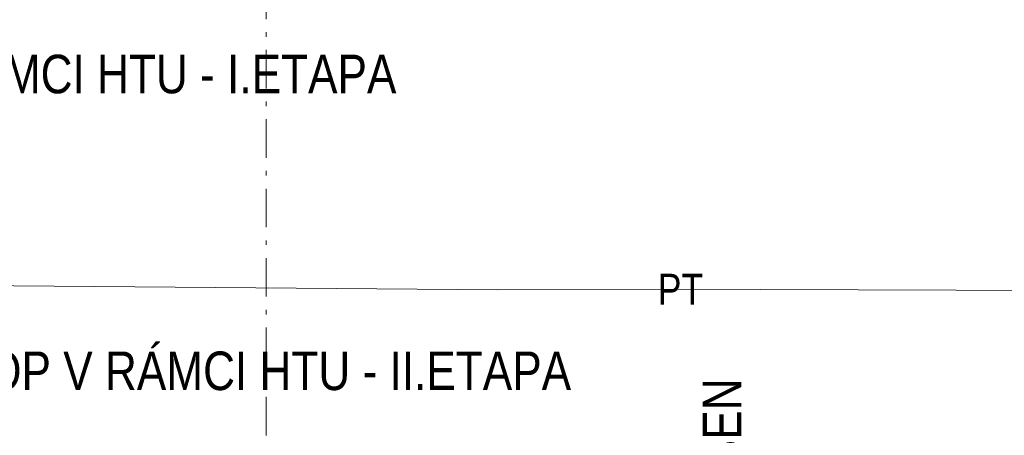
# Model space of a CAD drawing. Header units: millimetres. Extents: x -479461597 to -478645968, y -1101060132 to -1100898045.
# Tile 135 of 145: x -478679255 to -478672871, y -1101045550 to -1101042855. Entities that reach past the tile are written whole.
import ezdxf
from ezdxf.enums import TextEntityAlignment as Align

# ---------------------------------------------------------------- set-up
doc = ezdxf.new("R2010")
doc.units = ezdxf.units.MM
doc.header["$MEASUREMENT"] = 0
doc.linetypes.add('Wipeout_Contour', pattern=[1000, 0, -1000])
doc.linetypes.add('Čerchovaná M', pattern=[450, 250, -85, 30, -85])
for name, color, linetype, lineweight, true_color in [('Anotace - SP_Pero_č.__25', 7, 'Continuous', 13, 0x1a4f6e), ('Konstrukční síť_Pero_č.__81', 7, 'Continuous', 13, 0xa8a8a8), ('Kóty - SP_Pero_č.__152', 7, 'Continuous', 0, 0xa97e33), ('Situace - terén PT_Pero_č.__190', 7, 'Continuous', 20, 0x6d6f03)]:
    doc.layers.add(name, color=color, linetype=linetype, lineweight=lineweight, true_color=true_color)
for name, color, linetype, lineweight in [('Anotace - SP_Pero_č.__6', 7, 'Continuous', 20), ('Bourané_Anotace - SP_Pero_č.__2', 7, 'Continuous', 20), ('Konstrukční síť_Pero_č.__183', 7, 'Continuous', 20)]:
    doc.layers.add(name, color=color, linetype=linetype, lineweight=lineweight)
for name, color, linetype in [('Bourané_2D prvky - vyplně', 7, 'Continuous'), ('Konstrukční síť', 7, 'Continuous'), ('Situace - terén PT', 7, 'Continuous')]:
    doc.layers.add(name, color=color, linetype=linetype)
doc.styles.add('GENERATED_STYLE_5', font='txt')
doc.styles.add('GENERATED_STYLE_7', font='txt')
doc.dimstyles.new('GENERATED_STYLE__4', dxfattribs={"dimtxt": 0.18, "dimasz": 182.4, "dimexe": 0.18, "dimexo": 0.0625, "dimgap": 0.09, "dimtad": 0, "dimtih": 1, "dimtoh": 1, "dimdec": 4, "dimzin": 0, "dimdsep": 46, "dimcen": 0.09, "dimadec": 0, "dimazin": 0, "dimtfac": 1, "dimtdec": 4, "dimtmove": 0, "dimatfit": 3, "dimldrblk": 'ARROWHEAD_1', "dimfxl": 1, "dimtolj": 1, "dimtzin": 0, "dimarcsym": 0})

# ---------------------------------------------------------------- blocks, each defined once
blk = doc.blocks.new('Řez_35_6', base_point=(-478662657.7, -1101046200.7))
at = {"layer": 'Situace - terén PT_Pero_č.__190', "color": 66, "linetype": 'Continuous', "lineweight": 20, "true_color": 0x6d6f03, "flags": 128}
blk.add_lwpolyline([(-478660568.3, -1101045407.4), (-478662577.1, -1101045275.7), (-478662648.9, -1101045249.7), (-478663313, -1101045023.6), (-478663762.4, -1101044980.4), (-478665341.3, -1101044774.7), (-478667783.2, -1101044654.8), (-478669371.7, -1101044621.4), (-478675090.3, -1101044603.2), (-478676155, -1101044606.4), (-478682693.5, -1101044552.6), (-478682788.2, -1101044546.2), (-478683514.5, -1101044535.4), (-478688414.4, -1101044493.6), (-478688959.6, -1101044504.9), (-478692483.3, -1101044600.7), (-478693070.4, -1101044595.5), (-478719463.7, -1101044369.1)], dxfattribs=at)
blk = doc.blocks.new('Standardní značka sítě[29]_6', base_point=(-478677657.8, -1101036200.7))
at = {"layer": 'Konstrukční síť_Pero_č.__81', "color": 253, "linetype": 'Čerchovaná M', "lineweight": 13, "true_color": 0xa8a8a8}
blk.add_line((-478677657.8, -1101037200.7), (-478677657.8, -1101049200.7), dxfattribs=at)
at = {"layer": 'Konstrukční síť_Pero_č.__183', "color": 7, "lineweight": 20, "style": 'GENERATED_STYLE_7'}
for tag, p in [('AC_MarkerText_1_0', (-478677657.8, -1101035949.3)), ('AC_MarkerText_1_1', (-478677657.8, -1101050449.3))]:
    blk.add_attdef(tag, text='', height=250, rotation=360, dxfattribs=at).set_placement(p, align=Align.MIDDLE_CENTER)
blk = doc.blocks.new('ARROWHEAD_1')
at = {"color": 0, "linetype": 'Continuous', "lineweight": 0}
blk.add_line((0, 0), (-1, 0), dxfattribs=at)
blk.add_circle((0, 0), 0.25, dxfattribs=at)

msp = doc.modelspace()

# ---------------------------------------------------------------- block references
at = {"layer": 'Konstrukční síť', "color": 7, "linetype": 'Continuous', "lineweight": 20}
msp.add_blockref('Standardní značka sítě[29]_6', (-478677657.8, -1101036200.7), dxfattribs=at)
at = {"layer": 'Situace - terén PT', "lineweight": 0}
msp.add_blockref('Řez_35_6', (-478662657.7, -1101046200.7), dxfattribs=at)

# ---------------------------------------------------------------- texts
at = {"layer": 'Anotace - SP_Pero_č.__6', "color": 7, "linetype": 'Continuous', "lineweight": 20, "insert": (-478676812.4, -1101043335.6), "char_height": 250, "attachment_point": 9, "style": 'GENERATED_STYLE_5'}
msp.add_mtext('\\A1;{\\pqr;\\fArial Narrow|b0|i0|c238|p34;ODKOP \\fArial Narrow|b0|i0|c238|p34; ZEMINY \\fArial Narrow|b0|i0|c238|p34;V RÁMCI HTU - I.ETAPA}', dxfattribs=at)

# ---------------------------------------------------------------- next in the draw order: wipeouts: each hides what was drawn before it
at = {"color": 254, "linetype": 'Wipeout_Contour', "lineweight": 0, "ltscale": 21610787350.26364}
msp.add_wipeout([(-478691916.3, -1101043989.3), (-478691978.8, -1101043989.3), (-478691978.5, -1101048360.2), (-478659567.8, -1101048357.9), (-478659567.8, -1101047564.7), (-478660705.3, -1101047576), (-478660810.4, -1101047958.3), (-478661104.7, -1101047958.3), (-478661207.3, -1101047585.3), (-478674683, -1101047450.5), (-478687243.9, -1101047650.9), (-478687299, -1101047859.2), (-478687593.3, -1101047859.2), (-478687684.4, -1101047527.8), (-478691005.8, -1101047426.3), (-478691005.8, -1101047200.7), (-478691555.8, -1101047200.7), (-478691555.8, -1101044504.1)], dxfattribs=at).dxf.layer = 'Bourané_2D prvky - vyplně'

# ---------------------------------------------------------------- next in the draw order: texts
at = {"layer": 'Anotace - SP_Pero_č.__6', "color": 7, "linetype": 'Continuous', "lineweight": 20, "insert": (-478675679.5, -1101045260), "char_height": 250, "attachment_point": 9, "style": 'GENERATED_STYLE_5'}
msp.add_mtext('\\A1;{\\pqr;\\fArial Narrow|b0|i0|c238|p34;ODKOP V RÁMCI HTU - II.ETAPA}', dxfattribs=at)
at = {"layer": 'Bourané_Anotace - SP_Pero_č.__2', "color": 7, "linetype": 'Continuous', "lineweight": 20, "insert": (-478674701.4, -1101046373.8), "char_height": 250, "attachment_point": 4, "rotation": 90, "style": 'GENERATED_STYLE_5'}
msp.add_mtext('\\A1;{\\pql;\\fArial Narrow|b0|i0|c238|p34;HŘEBEN}', dxfattribs=at)
at = {"layer": 'Kóty - SP_Pero_č.__152', "color": 45, "linetype": 'Continuous', "lineweight": 0, "true_color": 0xa97e33, "insert": (-478675117.3, -1101044602.5), "char_height": 200, "attachment_point": 4, "style": 'GENERATED_STYLE_5'}
msp.add_mtext('\\A1;{\\pql;\\fArial Narrow|b0|i0|c238|p34;PT}', dxfattribs=at)

# ---------------------------------------------------------------- next in the draw order: leaders
at = {"layer": 'Anotace - SP_Pero_č.__25', "color": 146, "linetype": 'Continuous', "lineweight": 13, "true_color": 0x1a4f6e, "annotation_type": 0, "has_hookline": 1, "hookline_direction": 0}
for points, text_width in [([(-478682833.1, -1101045021.9), (-478682548.2, -1101043335.6), (-478682367.3, -1101043335.6)], 5554.8), ([(-478680626.2, -1101047498.4), (-478680243.5, -1101045260), (-478680073, -1101045260)], 4393.4)]:
    msp.add_leader(points, dimstyle='GENERATED_STYLE__4', dxfattribs=dict(at, text_width=text_width))

doc.saveas('drawing.dxf')
